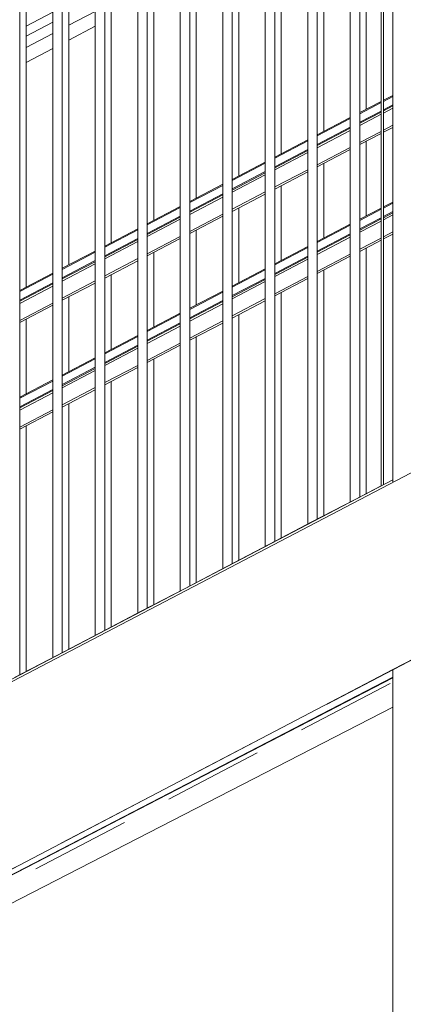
# Model space of a CAD drawing. Header units: millimetres. Extents: x -65 to 293624, y -1905 to 31061.
# Tile 93 of 256: x 54201 to 55013, y 14405 to 16487. Entities that reach past the tile are written whole.
import ezdxf

# ---------------------------------------------------------------- set-up
doc = ezdxf.new("R2010")
doc.units = ezdxf.units.MM
doc.header["$MEASUREMENT"] = 0
doc.linetypes.add('Hidden Line', pattern=[317.5, 211.666667, -105.833333])
for name, color, linetype in [('00 2D joon.AR', 7, 'Continuous'), ('1244 Fassaadivarustus.AR', 7, 'Continuous'), ('1245 Klaasfassaadid.AR', 7, 'Continuous'), ('1251 Rõdupiirded.AR', 7, 'Continuous'), ('1253 Rõdutrepid.AR', 7, 'Continuous'), ('1253 Terrassipostid.AR', 7, 'Continuous')]:
    doc.layers.add(name, color=color, linetype=linetype)

# ---------------------------------------------------------------- blocks, each defined once
blk = doc.blocks.new('Section Element_16_2', base_point=(-38239, 12361.4))
at = {"layer": '1253 Terrassipostid.AR', "color": 7, "linetype": 'Continuous', "lineweight": 13}
for p, q in [((54990.6, 21233.4), (54990.6, 15514.7)), ((54990.6, 15113), (54990.6, 12351.4))]:
    blk.add_line(p, q, dxfattribs=at)
blk = doc.blocks.new('Section Element_42_2', base_point=(-38239, 12361.4))
at = {"layer": '1253 Rõdutrepid.AR', "color": 7, "linetype": 'Continuous', "lineweight": 13}
for p, q in [((48929.3, 12341.5), (56583.5, 16341.5)), ((54990.6, 15113), (55140.6, 15191.4)), ((52940.6, 14041.7), (54990.6, 15113))]:
    blk.add_line(p, q, dxfattribs=at)
blk = doc.blocks.new('Section Element_46_2', base_point=(-38239, 12361.4))
at = {"layer": '1244 Fassaadivarustus.AR', "color": 7, "linetype": 'Continuous', "lineweight": 13}
for p, q in [((54270.6, 16503.4), (54214.4, 16474.1)), ((54360.6, 16505.1), (54304.4, 16475.7)), ((54270.6, 16482), (54214.4, 16452.6)), ((54360.6, 16473.6), (54304.4, 16444.2)), ((54270.6, 16458), (54214.4, 16428.6)), ((54270.6, 16426.6), (54214.4, 16397.2))]:
    blk.add_line(p, q, dxfattribs=at)
blk = doc.blocks.new('Section Element_48_2', base_point=(-38239, 12361.4))
at = {"layer": '1244 Fassaadivarustus.AR', "color": 7, "linetype": 'Continuous', "lineweight": 13}
for p, q in [((54990.6, 15096.9), (52940.6, 14036.3)), ((54990.6, 15095.8), (52940.6, 14035.1))]:
    blk.add_line(p, q, dxfattribs=at)
blk = doc.blocks.new('Section Element_73_2', base_point=(-38239, 12361.4))
at = {"layer": '1245 Klaasfassaadid.AR', "color": 7, "linetype": 'Continuous', "lineweight": 13}
for p, q in [((54965.6, 16913), (54934.4, 16896.7)), ((54990.6, 16926.1), (54970.6, 16915.6)), ((54900.6, 16879), (54844.4, 16849.7)), ((54810.6, 16832), (54754.4, 16802.6)), ((54720.6, 16784.9), (54664.4, 16755.6)), ((54630.6, 16737.9), (54574.4, 16708.5)), ((54540.6, 16690.8), (54484.4, 16661.5)), ((54450.6, 16643.8), (54394.4, 16614.4)), ((54360.6, 16596.8), (54304.4, 16567.4)), ((54270.6, 16549.7), (54214.4, 16520.3)), ((54180.6, 16502.7), (54124.4, 16473.3)), ((54090.6, 16455.6), (54034.4, 16426.2)), ((54000.6, 16408.6), (53995.6, 16406))]:
    blk.add_line(p, q, dxfattribs=at)
blk = doc.blocks.new('Section Element_218_2', base_point=(-38239, 12361.4))
at = {"layer": '1245 Klaasfassaadid.AR', "color": 7, "linetype": 'Continuous', "lineweight": 13}
blk.add_line((53995.6, 14522.5), (54990.6, 15033.9), dxfattribs=at)
blk = doc.blocks.new('Section Element_517_2', base_point=(-38239, 12361.4))
at = {"layer": '1251 Rõdupiirded.AR', "color": 7, "linetype": 'Continuous', "lineweight": 13}
blk.add_line((54279.4, 15143.1), (54189.4, 15096), dxfattribs=at)
blk = doc.blocks.new('Section Element_518_2', base_point=(-38239, 12361.4))
at = {"layer": '1251 Rõdupiirded.AR', "color": 7, "linetype": 'Continuous', "lineweight": 13}
blk.add_line((54369.4, 15190.1), (54279.4, 15143.1), dxfattribs=at)
blk = doc.blocks.new('Section Element_519_2', base_point=(-38239, 12361.4))
at = {"layer": '1251 Rõdupiirded.AR', "color": 7, "linetype": 'Continuous', "lineweight": 13}
blk.add_line((54459.4, 15237.1), (54369.4, 15190.1), dxfattribs=at)
blk = doc.blocks.new('Section Element_520_2', base_point=(-38239, 12361.4))
at = {"layer": '1251 Rõdupiirded.AR', "color": 7, "linetype": 'Continuous', "lineweight": 13}
blk.add_line((54549.4, 15284.2), (54459.4, 15237.1), dxfattribs=at)
blk = doc.blocks.new('Section Element_521_2', base_point=(-38239, 12361.4))
at = {"layer": '1251 Rõdupiirded.AR', "color": 7, "linetype": 'Continuous', "lineweight": 13}
blk.add_line((54639.4, 15331.2), (54549.4, 15284.2), dxfattribs=at)
blk = doc.blocks.new('Section Element_522_2', base_point=(-38239, 12361.4))
at = {"layer": '1251 Rõdupiirded.AR', "color": 7, "linetype": 'Continuous', "lineweight": 13}
blk.add_line((54729.4, 15378.2), (54639.4, 15331.2), dxfattribs=at)
blk = doc.blocks.new('Section Element_523_2', base_point=(-38239, 12361.4))
at = {"layer": '1251 Rõdupiirded.AR', "color": 7, "linetype": 'Continuous', "lineweight": 13}
blk.add_line((54819.4, 15425.3), (54729.4, 15378.2), dxfattribs=at)
blk = doc.blocks.new('Section Element_524_2', base_point=(-38239, 12361.4))
at = {"layer": '1251 Rõdupiirded.AR', "color": 7, "linetype": 'Continuous', "lineweight": 13}
blk.add_line((54909.4, 15472.3), (54819.4, 15425.3), dxfattribs=at)
blk = doc.blocks.new('Section Element_525_2', base_point=(-38239, 12361.4))
at = {"layer": '1251 Rõdupiirded.AR', "color": 7, "linetype": 'Continuous', "lineweight": 13}
blk.add_line((54965.6, 15501.6), (54909.4, 15472.3), dxfattribs=at)
blk = doc.blocks.new('Section Element_570_2', base_point=(-38239, 12361.4))
at = {"layer": '1251 Rõdupiirded.AR', "color": 7, "linetype": 'Continuous', "lineweight": 13}
for p, q in [((54970.6, 16931.6), (54970.6, 15504.2)), ((54965.6, 16923.3), (54965.6, 15501.6))]:
    blk.add_line(p, q, dxfattribs=at)
blk = doc.blocks.new('Section Element_571_2', base_point=(-38239, 12361.4))
at = {"layer": '1251 Rõdupiirded.AR', "color": 7, "linetype": 'Continuous', "lineweight": 13}
for p, q in [((54900.6, 15467.7), (54900.6, 16889.4)), ((54920.6, 15478.1), (54920.6, 16899.8))]:
    blk.add_line(p, q, dxfattribs=at)
blk = doc.blocks.new('Section Element_572_2', base_point=(-38239, 12361.4))
at = {"layer": '1251 Rõdupiirded.AR', "color": 7, "linetype": 'Continuous', "lineweight": 13}
for p, q in [((54830.6, 15431.1), (54830.6, 16852.8)), ((54810.6, 15420.6), (54810.6, 16842.3))]:
    blk.add_line(p, q, dxfattribs=at)
blk = doc.blocks.new('Section Element_573_2', base_point=(-38239, 12361.4))
at = {"layer": '1251 Rõdupiirded.AR', "color": 7, "linetype": 'Continuous', "lineweight": 13}
for p, q in [((54740.6, 15384.1), (54740.6, 16805.7)), ((54720.6, 15373.6), (54720.6, 16795.3))]:
    blk.add_line(p, q, dxfattribs=at)
blk = doc.blocks.new('Section Element_574_2', base_point=(-38239, 12361.4))
at = {"layer": '1251 Rõdupiirded.AR', "color": 7, "linetype": 'Continuous', "lineweight": 13}
for p, q in [((54630.6, 15326.6), (54630.6, 16748.3)), ((54650.6, 15337), (54650.6, 16758.7))]:
    blk.add_line(p, q, dxfattribs=at)
blk = doc.blocks.new('Section Element_575_2', base_point=(-38239, 12361.4))
at = {"layer": '1251 Rõdupiirded.AR', "color": 7, "linetype": 'Continuous', "lineweight": 13}
for p, q in [((54540.6, 15279.5), (54540.6, 16701.2)), ((54560.6, 15290), (54560.6, 16711.7))]:
    blk.add_line(p, q, dxfattribs=at)
blk = doc.blocks.new('Section Element_576_2', base_point=(-38239, 12361.4))
at = {"layer": '1251 Rõdupiirded.AR', "color": 7, "linetype": 'Continuous', "lineweight": 13}
for p, q in [((54470.6, 15243), (54470.6, 16664.6)), ((54450.6, 15232.5), (54450.6, 16654.2))]:
    blk.add_line(p, q, dxfattribs=at)
blk = doc.blocks.new('Section Element_577_2', base_point=(-38239, 12361.4))
at = {"layer": '1251 Rõdupiirded.AR', "color": 7, "linetype": 'Continuous', "lineweight": 13}
for p, q in [((54380.6, 15195.9), (54380.6, 16617.6)), ((54360.6, 15185.5), (54360.6, 16607.2))]:
    blk.add_line(p, q, dxfattribs=at)
blk = doc.blocks.new('Section Element_578_2', base_point=(-38239, 12361.4))
at = {"layer": '1251 Rõdupiirded.AR', "color": 7, "linetype": 'Continuous', "lineweight": 13}
for p, q in [((54270.6, 15138.4), (54270.6, 16560.1)), ((54290.6, 15148.9), (54290.6, 16570.6))]:
    blk.add_line(p, q, dxfattribs=at)
blk = doc.blocks.new('Section Element_579_2', base_point=(-38239, 12361.4))
at = {"layer": '1251 Rõdupiirded.AR', "color": 7, "linetype": 'Continuous', "lineweight": 13}
for p, q in [((54180.6, 15091.4), (54180.6, 16513.1)), ((54200.6, 15101.9), (54200.6, 16523.5))]:
    blk.add_line(p, q, dxfattribs=at)
blk = doc.blocks.new('Section Element_622_2', base_point=(-38239, 12361.4))
at = {"layer": '1251 Rõdupiirded.AR', "color": 7, "linetype": 'Continuous', "lineweight": 13}
for p, q in [((54934.4, 16298.2), (54934.4, 16907)), ((54934.4, 16072.5), (54934.4, 16230.5)), ((54934.4, 15485.3), (54934.4, 16004.8))]:
    blk.add_line(p, q, dxfattribs=at)
blk = doc.blocks.new('Section Element_623_2', base_point=(-38239, 12361.4))
at = {"layer": '1251 Rõdupiirded.AR', "color": 7, "linetype": 'Continuous', "lineweight": 13}
for p, q in [((54754.4, 16204.1), (54754.4, 16812.9)), ((54754.4, 15978.4), (54754.4, 16136.4)), ((54754.4, 15391.3), (54754.4, 15910.7))]:
    blk.add_line(p, q, dxfattribs=at)
blk = doc.blocks.new('Section Element_624_2', base_point=(-38239, 12361.4))
at = {"layer": '1251 Rõdupiirded.AR', "color": 7, "linetype": 'Continuous', "lineweight": 13}
for p, q in [((54574.4, 16110), (54574.4, 16718.9)), ((54574.4, 15884.4), (54574.4, 16042.3)), ((54574.4, 15297.2), (54574.4, 15816.7))]:
    blk.add_line(p, q, dxfattribs=at)
blk = doc.blocks.new('Section Element_625_2', base_point=(-38239, 12361.4))
at = {"layer": '1251 Rõdupiirded.AR', "color": 7, "linetype": 'Continuous', "lineweight": 13}
for p, q in [((54394.4, 16016), (54394.4, 16624.8)), ((54394.4, 15790.3), (54394.4, 15948.3)), ((54394.4, 15203.1), (54394.4, 15722.6))]:
    blk.add_line(p, q, dxfattribs=at)
blk = doc.blocks.new('Section Element_626_2', base_point=(-38239, 12361.4))
at = {"layer": '1251 Rõdupiirded.AR', "color": 7, "linetype": 'Continuous', "lineweight": 13}
for p, q in [((54214.4, 15921.9), (54214.4, 16530.7)), ((54214.4, 15696.2), (54214.4, 15854.2)), ((54214.4, 15109.1), (54214.4, 15628.5))]:
    blk.add_line(p, q, dxfattribs=at)
blk = doc.blocks.new('Section Element_657_2', base_point=(-38239, 12361.4))
at = {"layer": '1251 Rõdupiirded.AR', "color": 7, "linetype": 'Continuous', "lineweight": 13}
for p, q in [((54844.4, 16251.1), (54844.4, 16860)), ((54844.4, 16025.5), (54844.4, 16183.4)), ((54844.4, 15438.3), (54844.4, 15957.8))]:
    blk.add_line(p, q, dxfattribs=at)
blk = doc.blocks.new('Section Element_658_2', base_point=(-38239, 12361.4))
at = {"layer": '1251 Rõdupiirded.AR', "color": 7, "linetype": 'Continuous', "lineweight": 13}
for p, q in [((54664.4, 16157.1), (54664.4, 16765.9)), ((54664.4, 15931.4), (54664.4, 16089.4)), ((54664.4, 15344.2), (54664.4, 15863.7))]:
    blk.add_line(p, q, dxfattribs=at)
blk = doc.blocks.new('Section Element_659_2', base_point=(-38239, 12361.4))
at = {"layer": '1251 Rõdupiirded.AR', "color": 7, "linetype": 'Continuous', "lineweight": 13}
for p, q in [((54484.4, 16063), (54484.4, 16671.8)), ((54484.4, 15837.3), (54484.4, 15995.3)), ((54484.4, 15250.2), (54484.4, 15769.6))]:
    blk.add_line(p, q, dxfattribs=at)
blk = doc.blocks.new('Section Element_660_2', base_point=(-38239, 12361.4))
at = {"layer": '1251 Rõdupiirded.AR', "color": 7, "linetype": 'Continuous', "lineweight": 13}
for p, q in [((54304.4, 15968.9), (54304.4, 16577.8)), ((54304.4, 15743.3), (54304.4, 15901.2)), ((54304.4, 15156.1), (54304.4, 15675.6))]:
    blk.add_line(p, q, dxfattribs=at)
blk = doc.blocks.new('Section Element_693_2', base_point=(-38239, 12361.4))
at = {"layer": '1251 Rõdupiirded.AR', "color": 7, "linetype": 'Continuous', "lineweight": 13}
for p, q in [((52940.6, 14443.4), (54990.6, 15514.7)), ((54990.6, 15514.7), (54990.6, 15509)), ((52940.6, 14443.4), (52940.6, 14437.7))]:
    blk.add_line(p, q, dxfattribs=at)
blk = doc.blocks.new('Section Element_831_2', base_point=(-38239, 12361.4))
at = {"layer": '1251 Rõdupiirded.AR', "color": 7, "linetype": 'Continuous', "lineweight": 13}
for p, q in [((54115.6, 16479.1), (54180.6, 16513.1)), ((54200.6, 16523.5), (54205.6, 16526.1))]:
    blk.add_line(p, q, dxfattribs=at)
blk = doc.blocks.new('Section Element_941_2', base_point=(-38239, 12361.4))
at = {"layer": '1251 Rõdupiirded.AR', "color": 7, "linetype": 'Continuous', "lineweight": 13}
for p, q in [((54970.6, 16317.1), (54990.6, 16327.5)), ((54970.6, 16314.8), (54990.6, 16325.3)), ((54920.6, 16290.9), (54965.6, 16314.5)), ((54920.6, 16288.7), (54965.6, 16312.2)), ((54970.6, 16296.8), (54990.6, 16307.2)), ((54970.6, 16294.5), (54990.6, 16305)), ((54920.6, 16270.6), (54965.6, 16294.2)), ((54920.6, 16268.4), (54965.6, 16291.9)), ((54920.6, 16263.9), (54965.6, 16287.4)), ((54970.6, 16290), (54990.6, 16300.4)), ((54830.6, 16243.9), (54900.6, 16280.5)), ((54830.6, 16241.7), (54900.6, 16278.2)), ((54970.6, 16253.9), (54990.6, 16264.3)), ((54830.6, 16223.6), (54900.6, 16260.2)), ((54830.6, 16221.3), (54900.6, 16257.9)), ((54830.6, 16216.8), (54900.6, 16253.4)), ((54920.6, 16227.8), (54965.6, 16251.3)), ((54920.6, 16223.2), (54965.6, 16246.8)), ((54970.6, 16249.4), (54990.6, 16259.8)), ((54740.6, 16196.9), (54810.6, 16233.5)), ((54740.6, 16194.6), (54810.6, 16231.2)), ((54740.6, 16176.6), (54810.6, 16213.1)), ((54740.6, 16174.3), (54810.6, 16210.9)), ((54740.6, 16169.8), (54810.6, 16206.4)), ((54830.6, 16180.7), (54900.6, 16217.3)), ((54830.6, 16176.2), (54900.6, 16212.8)), ((54650.6, 16149.8), (54720.6, 16186.4)), ((54650.6, 16147.6), (54720.6, 16184.2)), ((54650.6, 16129.5), (54720.6, 16166.1)), ((54650.6, 16127.3), (54720.6, 16163.9)), ((54650.6, 16122.8), (54720.6, 16159.3)), ((54740.6, 16133.7), (54810.6, 16170.3)), ((54740.6, 16129.2), (54810.6, 16165.8)), ((54560.6, 16102.8), (54630.6, 16139.4)), ((54560.6, 16100.6), (54630.6, 16137.1)), ((54560.6, 16082.5), (54630.6, 16119.1)), ((54650.6, 16086.7), (54720.6, 16123.2)), ((54650.6, 16082.1), (54720.6, 16118.7)), ((54560.6, 16080.2), (54630.6, 16116.8)), ((54560.6, 16075.7), (54630.6, 16112.3)), ((54970.6, 16091.4), (54990.6, 16101.9)), ((54970.6, 16089.1), (54990.6, 16099.6)), ((54470.6, 16055.8), (54540.6, 16092.4)), ((54470.6, 16053.5), (54540.6, 16090.1)), ((54560.6, 16039.6), (54630.6, 16076.2)), ((54920.6, 16065.3), (54965.6, 16088.8)), ((54920.6, 16063), (54965.6, 16086.5)), ((54970.6, 16071.1), (54990.6, 16081.5)), ((54970.6, 16068.8), (54990.6, 16079.3)), ((54470.6, 16035.5), (54540.6, 16072)), ((54470.6, 16033.2), (54540.6, 16069.8)), ((54470.6, 16028.7), (54540.6, 16065.3)), ((54560.6, 16035.1), (54630.6, 16071.7)), ((54830.6, 16018.2), (54900.6, 16054.8)), ((54920.6, 16045), (54965.6, 16068.5)), ((54920.6, 16042.7), (54965.6, 16066.2)), ((54920.6, 16038.2), (54965.6, 16061.7)), ((54970.6, 16064.3), (54990.6, 16074.8)), ((54380.6, 16008.7), (54450.6, 16045.3)), ((54380.6, 16006.5), (54450.6, 16043.1)), ((54830.6, 16016), (54900.6, 16052.6)), ((54830.6, 15997.9), (54900.6, 16034.5)), ((54970.6, 16028.2), (54990.6, 16038.7)), ((54970.6, 16023.7), (54990.6, 16034.2)), ((54380.6, 15988.4), (54450.6, 16025)), ((54380.6, 15986.2), (54450.6, 16022.8)), ((54380.6, 15981.7), (54450.6, 16018.2)), ((54470.6, 15992.6), (54540.6, 16029.2)), ((54470.6, 15988.1), (54540.6, 16024.7)), ((54830.6, 15995.7), (54900.6, 16032.3)), ((54830.6, 15991.2), (54900.6, 16027.7)), ((54920.6, 16002.1), (54965.6, 16025.6)), ((54920.6, 15997.6), (54965.6, 16021.1)), ((54290.6, 15961.7), (54360.6, 15998.3)), ((54290.6, 15959.5), (54360.6, 15996)), ((54740.6, 15971.2), (54810.6, 16007.8)), ((54740.6, 15969), (54810.6, 16005.5)), ((54290.6, 15941.4), (54360.6, 15978)), ((54290.6, 15939.1), (54360.6, 15975.7)), ((54290.6, 15934.6), (54360.6, 15971.2)), ((54380.6, 15945.6), (54450.6, 15982.1)), ((54380.6, 15941), (54450.6, 15977.6)), ((54740.6, 15950.9), (54810.6, 15987.5)), ((54740.6, 15948.6), (54810.6, 15985.2)), ((54740.6, 15944.1), (54810.6, 15980.7)), ((54830.6, 15955.1), (54900.6, 15991.6)), ((54830.6, 15950.5), (54900.6, 15987.1)), ((54200.6, 15914.7), (54270.6, 15951.3)), ((54650.6, 15924.2), (54720.6, 15960.8)), ((54650.6, 15921.9), (54720.6, 15958.5)), ((54200.6, 15912.4), (54270.6, 15949)), ((54200.6, 15894.4), (54270.6, 15930.9)), ((54290.6, 15898.5), (54360.6, 15935.1)), ((54290.6, 15894), (54360.6, 15930.6)), ((54650.6, 15903.9), (54720.6, 15940.4)), ((54650.6, 15901.6), (54720.6, 15938.2)), ((54650.6, 15897.1), (54720.6, 15933.7)), ((54740.6, 15908), (54810.6, 15944.6)), ((54740.6, 15903.5), (54810.6, 15940.1)), ((54200.6, 15892.1), (54270.6, 15928.7)), ((54200.6, 15887.6), (54270.6, 15924.2)), ((54560.6, 15877.1), (54630.6, 15913.7)), ((54560.6, 15874.9), (54630.6, 15911.5)), ((54200.6, 15851.5), (54270.6, 15888.1)), ((54560.6, 15856.8), (54630.6, 15893.4)), ((54560.6, 15854.6), (54630.6, 15891.2)), ((54650.6, 15861), (54720.6, 15897.6)), ((54650.6, 15856.5), (54720.6, 15893.1)), ((54200.6, 15847), (54270.6, 15883.6)), ((54560.6, 15850.1), (54630.6, 15886.6)), ((54470.6, 15830.1), (54540.6, 15866.7)), ((54470.6, 15827.9), (54540.6, 15864.4)), ((54470.6, 15809.8), (54540.6, 15846.4)), ((54560.6, 15814), (54630.6, 15850.5)), ((54470.6, 15807.5), (54540.6, 15844.1)), ((54470.6, 15803), (54540.6, 15839.6)), ((54560.6, 15809.4), (54630.6, 15846)), ((54380.6, 15783.1), (54450.6, 15819.7)), ((54380.6, 15780.8), (54450.6, 15817.4)), ((54380.6, 15762.8), (54450.6, 15799.3)), ((54380.6, 15760.5), (54450.6, 15797.1)), ((54380.6, 15756), (54450.6, 15792.6)), ((54470.6, 15766.9), (54540.6, 15803.5)), ((54470.6, 15762.4), (54540.6, 15799)), ((54290.6, 15736), (54360.6, 15772.6)), ((54290.6, 15733.8), (54360.6, 15770.4)), ((54290.6, 15715.7), (54360.6, 15752.3)), ((54290.6, 15713.5), (54360.6, 15750.1)), ((54290.6, 15709), (54360.6, 15745.5)), ((54380.6, 15719.9), (54450.6, 15756.5)), ((54380.6, 15715.4), (54450.6, 15752)), ((54200.6, 15689), (54270.6, 15725.6)), ((54200.6, 15686.8), (54270.6, 15723.3)), ((54200.6, 15668.7), (54270.6, 15705.3)), ((54200.6, 15666.4), (54270.6, 15703)), ((54290.6, 15672.9), (54360.6, 15709.4)), ((54290.6, 15668.3), (54360.6, 15704.9)), ((54200.6, 15661.9), (54270.6, 15698.5)), ((54200.6, 15625.8), (54270.6, 15662.4)), ((54200.6, 15621.3), (54270.6, 15657.9))]:
    blk.add_line(p, q, dxfattribs=at)

msp = doc.modelspace()

# ---------------------------------------------------------------- linework, layer by layer
at = {"layer": '00 2D joon.AR', "color": 41, "linetype": 'Hidden Line', "lineweight": 13, "true_color": 0xffeda8, "flags": 128}
msp.add_lwpolyline([(56673.4, 15966.4), (49728.2, 12336.4), (49717.5, 12356.8), (56662.7, 15986.8)], close=True, dxfattribs=at)

# ---------------------------------------------------------------- block references
at = {"layer": '1244 Fassaadivarustus.AR', "lineweight": 0}
for name in ['Section Element_46_2', 'Section Element_48_2']:
    msp.add_blockref(name, (-38239, 12361.4), dxfattribs=at)
at = {"layer": '1245 Klaasfassaadid.AR', "lineweight": 0}
for name in ['Section Element_73_2', 'Section Element_218_2']:
    msp.add_blockref(name, (-38239, 12361.4), dxfattribs=at)
at = {"layer": '1251 Rõdupiirded.AR', "lineweight": 0}
for name in ['Section Element_941_2', 'Section Element_570_2', 'Section Element_571_2', 'Section Element_622_2', 'Section Element_572_2', 'Section Element_657_2', 'Section Element_573_2', 'Section Element_623_2', 'Section Element_658_2', 'Section Element_574_2', 'Section Element_575_2', 'Section Element_624_2', 'Section Element_576_2', 'Section Element_659_2', 'Section Element_577_2', 'Section Element_625_2', 'Section Element_660_2', 'Section Element_578_2', 'Section Element_831_2', 'Section Element_579_2', 'Section Element_626_2', 'Section Element_693_2', 'Section Element_525_2', 'Section Element_524_2', 'Section Element_523_2', 'Section Element_522_2', 'Section Element_521_2', 'Section Element_520_2', 'Section Element_519_2', 'Section Element_518_2', 'Section Element_517_2']:
    msp.add_blockref(name, (-38239, 12361.4), dxfattribs=at)
at = {"layer": '1253 Rõdutrepid.AR', "lineweight": 0}
msp.add_blockref('Section Element_42_2', (-38239, 12361.4), dxfattribs=at)
at = {"layer": '1253 Terrassipostid.AR', "lineweight": 0}
msp.add_blockref('Section Element_16_2', (-38239, 12361.4), dxfattribs=at)

doc.saveas('drawing.dxf')
